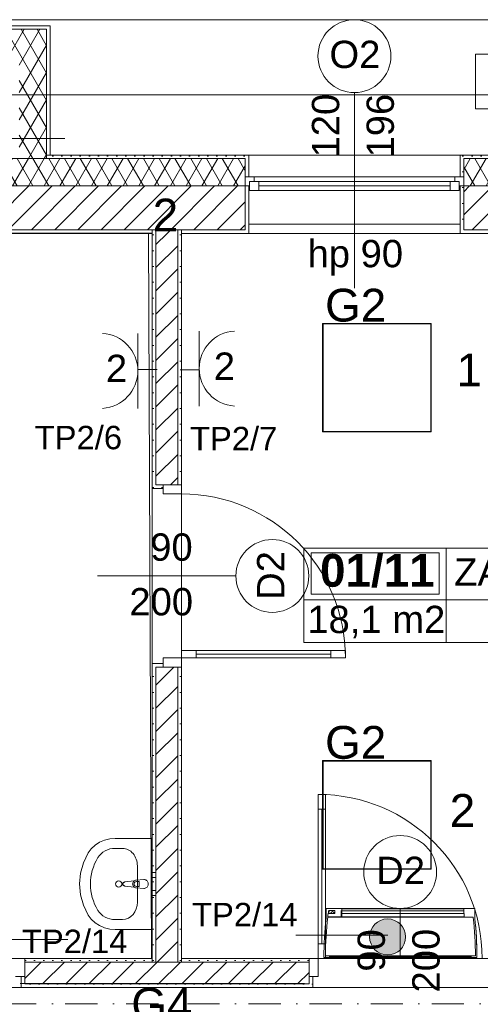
# Model space of a CAD drawing. Header units: millimetres. Extents: x -232602 to -175679, y -119570 to -82350.
# Tile 25 of 36: x -208324 to -205797, y -96239 to -90834. Entities that reach past the tile are written whole.
import ezdxf
from ezdxf.xclip import XClip

# ---------------------------------------------------------------- set-up
doc = ezdxf.new("R2010")
doc.units = ezdxf.units.MM
doc.header["$MEASUREMENT"] = 0
doc.header["$XCLIPFRAME"] = 0
doc.linetypes.add('Kropki i Kreski', pattern=[335.138881, 176.388884, -88.194442, 0, -70.555556])
doc.linetypes.add('Kropkowana', pattern=[317.499995, 0, -317.499995])
doc.layers.add('2D - Rysunki i Obrazki', color=7, linetype='Continuous')
for name, color, linetype, lineweight in [('PT_ELE_4_6_0_Nr_pióra__37', 37, 'Continuous', 18), ('PT_ELE_4_6_DLX_BLD0_LUMKEY_IDX_Nr_pióra__6', 6, 'Continuous', 18), ('PT_ELE_4_6_DLX_BLD0_LUMKEY_IDX_Nr_pióra__7', 7, 'Continuous', 18), ('PT_ELE_4_6_DLX_BLD1_LUM_Nr_pióra__5', 5, 'Continuous', 18), ('PT_ELE_4_6_DLX_BLD1_LUMKEY_IDX_Nr_pióra__3', 3, 'Continuous', 18), ('PT_ELE_4_6_E- Schemat - Szyny L1.L2.L3_Nr_pióra__7', 7, 'Continuous', 18), ('PT_ELE_4_6_Elementy Modelu - Strefy_Nr_pióra__251', 251, 'Continuous', 18), ('PT_ELE_4_6_Elementy Modelu - Strefy_Nr_pióra__254', 254, 'Continuous', 18), ('PT_ELE_4_6_gniazda el._Nr_pióra__6', 6, 'Continuous', 18), ('PT_ELE_4_6_IS_KLIM_urządzenia_Nr_pióra__33', 33, 'Continuous', 18), ('PT_ELE_4_6_Konstrukcja - Stropy_Nr_pióra__255', 255, 'Continuous', 18), ('PT_ELE_4_6_Konstrukcja - Stropy_Nr_pióra__7', 7, 'Continuous', 18), ('PT_ELE_4_6_Konstrukcja - Słupy_Nr_pióra__171', 171, 'Continuous', 18), ('PT_ELE_4_6_Konstrukcja - Słupy_Nr_pióra__7', 7, 'Continuous', 18), ('PT_ELE_4_6_Konstrukcja - Słupy_Nr_pióra__9', 9, 'Continuous', 18), ('PT_ELE_4_6_Konstrukcja - Ściany zew_Nr_pióra__250', 250, 'Continuous', 18), ('PT_ELE_4_6_Konstrukcja - Ściany zew_Nr_pióra__251', 251, 'Continuous', 18), ('PT_ELE_4_6_Konstrukcja - Ściany zew_Nr_pióra__252', 252, 'Continuous', 18), ('PT_ELE_4_6_Konstrukcja - Ściany zew_Nr_pióra__7', 7, 'Continuous', 18), ('PT_ELE_4_6_Oświetlenie_Nr_pióra__6', 6, 'Continuous', 18), ('PT_ELE_4_6_Wnętrze - Umeblowanie_Nr_pióra__9', 9, 'Continuous', 18), ('PT_ELE_4_6_zagospodarowanie_Nr_pióra__7', 7, 'Continuous', 18)]:
    doc.layers.add(name, color=color, linetype=linetype, lineweight=lineweight)
doc.layers.add('PT_ELE_4_6_DLX_BLD1_CONT_Nr_pióra__8', color=7, linetype='Continuous', lineweight=18, true_color=0x969696)
doc.layers.add('PT_ELE_4_6_DLX_BLD1_RESKEY_IDX_Nr_pióra__13', color=7, linetype='Continuous', lineweight=18, true_color=0x707070)
doc.styles.add('STYL_AUTOMATYCZNY_1', font='arial.ttf')
doc.styles.add('STYL_AUTOMATYCZNY_3', font='arial.ttf')
pattern_1 = [(0, (-96416.83, -0.008), (0, 86.60254), [0, -50]), (0, (-96391.83, 43.29), (0, 86.60254), [0, -50])]
pattern_2 = [(45, (-96416.83, -0.008), (-63.63961, 63.63961), [])]
pattern_3 = [(60, (-96416.83, -0.008), (-64.951905, 37.5), []), (120, (-96416.83, -0.008), (64.951905, 37.5), [])]

# ---------------------------------------------------------------- blocks, each defined once
blk = doc.blocks.new('Rysunek_1_6', base_point=(-200661.4, -99449.8))
at = {"layer": 'PT_ELE_4_6_gniazda el._Nr_pióra__6', "linetype": 'Continuous', "lineweight": 18}
blk.add_hatch(color=6, dxfattribs=at).paths.add_polyline_path([(-206206.3, -95868.8, 1), (-206403.9, -95868.8, 1)])
at = {"layer": 'PT_ELE_4_6_Konstrukcja - Słupy_Nr_pióra__9', "linetype": 'Continuous', "lineweight": 18}
h = blk.add_hatch(dxfattribs=at)
h.set_pattern_fill('IZOLACJA_MIĘKKA_0006', color=9, style=0, pattern_type=2)
h.set_pattern_definition(pattern_3)
h.paths.add_polyline_path([(-208716.3, -91596.6), (-208686.3, -91596.6), (-208566.3, -91596.6), (-208566.3, -91036.6), (-208326.3, -91036.6), (-208326.3, -91596.6), (-208176.3, -91596.6), (-208176.3, -90886.6), (-208716.3, -90886.6)])
at = {"layer": 'PT_ELE_4_6_Konstrukcja - Ściany zew_Nr_pióra__252', "linetype": 'Continuous', "lineweight": 18}
h = blk.add_hatch(dxfattribs=at)
h.set_pattern_fill('IZOLACJA_MIĘKKA_0006', color=252, style=0, pattern_type=2)
h.set_pattern_definition(pattern_3)
h.paths.add_polyline_path([(-208686.3, -91746.6), (-207087.2, -91746.6), (-207087.2, -91596.6), (-208686.3, -91596.6)])
h = blk.add_hatch(dxfattribs=at)
h.set_pattern_fill('TYNK_0006', color=252, style=0, pattern_type=2)
h.set_pattern_definition(pattern_1)
h.paths.add_polyline_path([(-208176.3, -91576.6), (-208176.3, -91596.6), (-207087.2, -91596.6), (-207087.2, -91576.6)])
h = blk.add_hatch(dxfattribs=at)
h.set_pattern_fill('TYNK_0006', color=252, style=0, pattern_type=2)
h.set_pattern_definition(pattern_1)
h.paths.add_polyline_path([(-207087.2, -91576.6), (-207087.2, -91696.6), (-207067.2, -91696.6), (-207067.2, -91576.6)])
h = blk.add_hatch(dxfattribs=at)
h.set_pattern_fill('TYNK_0006', color=252, style=0, pattern_type=2)
h.set_pattern_definition(pattern_1)
h.paths.add_polyline_path([(-205907.2, -91576.6), (-205907.2, -91696.6), (-205887.2, -91696.6), (-205887.2, -91576.6)])
h = blk.add_hatch(dxfattribs=at)
h.set_pattern_fill('TYNK_0006', color=252, style=0, pattern_type=2)
h.set_pattern_definition(pattern_1)
h.paths.add_polyline_path([(-204706.3, -91576.6), (-205887.2, -91576.6), (-205887.2, -91596.6), (-204706.3, -91596.6)])
h = blk.add_hatch(dxfattribs=at)
h.set_pattern_fill('IZOLACJA_MIĘKKA_0006', color=252, style=0, pattern_type=2)
h.set_pattern_definition(pattern_3)
h.paths.add_polyline_path([(-205887.2, -91746.6), (-204706.3, -91746.6), (-204706.3, -91596.6), (-205887.2, -91596.6)])
h = blk.add_hatch(dxfattribs=at)
h.set_pattern_fill('BLOCZKI_CERAMICZNE_0006', color=252, style=0, pattern_type=2)
h.set_pattern_definition(pattern_2)
h.paths.add_polyline_path([(-207087.2, -91746.6), (-208686.3, -91746.6), (-208686.3, -91986.6), (-207087.2, -91986.6)])
h = blk.add_hatch(dxfattribs=at)
h.set_pattern_fill('TYNK_0006', color=252, style=0, pattern_type=2)
h.set_pattern_definition(pattern_1)
h.paths.add_polyline_path([(-207087.2, -91746.6), (-207087.2, -92006.6), (-207067.2, -92006.6), (-207067.2, -91746.6)])
h = blk.add_hatch(dxfattribs=at)
h.set_pattern_fill('TYNK_0006', color=252, style=0, pattern_type=2)
h.set_pattern_definition(pattern_1)
h.paths.add_polyline_path([(-205907.2, -91746.6), (-205907.2, -92006.6), (-205887.2, -92006.6), (-205887.2, -91746.6)])
h = blk.add_hatch(dxfattribs=at)
h.set_pattern_fill('BLOCZKI_CERAMICZNE_0006', color=252, style=0, pattern_type=2)
h.set_pattern_definition(pattern_2)
h.paths.add_polyline_path([(-204706.3, -91746.6), (-205887.2, -91746.6), (-205887.2, -91986.6), (-204706.3, -91986.6)])
h = blk.add_hatch(dxfattribs=at)
h.set_pattern_fill('TYNK_0006', color=252, style=0, pattern_type=2)
h.set_pattern_definition(pattern_1)
h.paths.add_polyline_path([(-207596.3, -91986.6), (-208686.3, -91986.6), (-208686.3, -92006.6), (-207596.3, -92006.6)])
h = blk.add_hatch(dxfattribs=at)
h.set_pattern_fill('TYNK_0006', color=252, style=0, pattern_type=2)
h.set_pattern_definition(pattern_1)
h.paths.add_polyline_path([(-207596.3, -92006.6), (-207576.3, -92006.6), (-207576.3, -91986.6), (-207596.3, -91986.6)])
h = blk.add_hatch(dxfattribs=at)
h.set_pattern_fill('BLOCZKI_CERAMICZNE_0006', color=252, style=0, pattern_type=2)
h.set_pattern_definition(pattern_2)
h.paths.add_polyline_path([(-207576.3, -92006.6), (-207456.3, -92006.6), (-207456.3, -91986.6), (-207576.3, -91986.6)])
h = blk.add_hatch(dxfattribs=at)
h.set_pattern_fill('TYNK_0006', color=252, style=0, pattern_type=2)
h.set_pattern_definition(pattern_1)
h.paths.add_polyline_path([(-207456.3, -92006.6), (-207436.3, -92006.6), (-207436.3, -91986.6), (-207456.3, -91986.6)])
h = blk.add_hatch(dxfattribs=at)
h.set_pattern_fill('TYNK_0006', color=252, style=0, pattern_type=2)
h.set_pattern_definition(pattern_1)
h.paths.add_polyline_path([(-207087.2, -91986.6), (-207436.3, -91986.6), (-207436.3, -92006.6), (-207087.2, -92006.6)])
h = blk.add_hatch(dxfattribs=at)
h.set_pattern_fill('TYNK_0006', color=252, style=0, pattern_type=2)
h.set_pattern_definition(pattern_1)
h.paths.add_polyline_path([(-204706.3, -91986.6), (-205887.2, -91986.6), (-205887.2, -92006.6), (-204706.3, -92006.6)])
h = blk.add_hatch(dxfattribs=at)
h.set_pattern_fill('TYNK_0006', color=252, style=0, pattern_type=2)
h.set_pattern_definition(pattern_1)
h.paths.add_polyline_path([(-207596.3, -92006.6), (-207596.3, -93387.1), (-207576.3, -93387.1), (-207576.3, -92006.6)])
h = blk.add_hatch(dxfattribs=at)
h.set_pattern_fill('BLOCZKI_CERAMICZNE_0006', color=252, style=0, pattern_type=2)
h.set_pattern_definition(pattern_2)
h.paths.add_polyline_path([(-207456.3, -92006.6), (-207576.3, -92006.6), (-207576.3, -93387.1), (-207456.3, -93387.1)])
h = blk.add_hatch(dxfattribs=at)
h.set_pattern_fill('TYNK_0006', color=252, style=0, pattern_type=2)
h.set_pattern_definition(pattern_1)
h.paths.add_polyline_path([(-207456.3, -92006.6), (-207456.3, -93387.1), (-207436.3, -93387.1), (-207436.3, -92006.6)])
h = blk.add_hatch(dxfattribs=at)
h.set_pattern_fill('TYNK_0006', color=252, style=0, pattern_type=2)
h.set_pattern_definition(pattern_1)
h.paths.add_polyline_path([(-207596.3, -93407.1), (-207536.3, -93407.1), (-207536.3, -93387.1), (-207596.3, -93387.1)])
h = blk.add_hatch(dxfattribs=at)
h.set_pattern_fill('TYNK_0006', color=252, style=0, pattern_type=2)
h.set_pattern_definition(pattern_1)
h.paths.add_polyline_path([(-207596.3, -94387.1), (-207536.3, -94387.1), (-207536.3, -94367.1), (-207596.3, -94367.1)])
h = blk.add_hatch(dxfattribs=at)
h.set_pattern_fill('TYNK_0006', color=252, style=0, pattern_type=2)
h.set_pattern_definition(pattern_1)
h.paths.add_polyline_path([(-207596.3, -95986.6), (-207576.3, -95986.6), (-207576.3, -94387.1), (-207596.3, -94387.1)])
h = blk.add_hatch(dxfattribs=at)
h.set_pattern_fill('BLOCZKI_CERAMICZNE_0006', color=252, style=0, pattern_type=2)
h.set_pattern_definition(pattern_2)
h.paths.add_polyline_path([(-207576.3, -94387.1), (-207576.3, -95986.6), (-207456.3, -95986.6), (-207456.3, -94387.1)])
h = blk.add_hatch(dxfattribs=at)
h.set_pattern_fill('TYNK_0006', color=252, style=0, pattern_type=2)
h.set_pattern_definition(pattern_1)
h.paths.add_polyline_path([(-207456.3, -94387.1), (-207456.3, -95986.6), (-207436.3, -95986.6), (-207436.3, -94387.1)])
h = blk.add_hatch(dxfattribs=at)
h.set_pattern_fill('TYNK_0006', color=252, style=0, pattern_type=2)
h.set_pattern_definition(pattern_1)
h.paths.add_polyline_path([(-208296.3, -96006.6), (-207596.3, -96006.6), (-207596.3, -95986.6), (-208296.3, -95986.6)])
h = blk.add_hatch(dxfattribs=at)
h.set_pattern_fill('TYNK_0006', color=252, style=0, pattern_type=2)
h.set_pattern_definition(pattern_1)
h.paths.add_polyline_path([(-207596.3, -96006.6), (-207576.3, -96006.6), (-207576.3, -95986.6), (-207596.3, -95986.6)])
h = blk.add_hatch(dxfattribs=at)
h.set_pattern_fill('BLOCZKI_CERAMICZNE_0006', color=252, style=0, pattern_type=2)
h.set_pattern_definition(pattern_2)
h.paths.add_polyline_path([(-207576.3, -96006.6), (-207456.3, -96006.6), (-207456.3, -95986.6), (-207576.3, -95986.6)])
h = blk.add_hatch(dxfattribs=at)
h.set_pattern_fill('TYNK_0006', color=252, style=0, pattern_type=2)
h.set_pattern_definition(pattern_1)
h.paths.add_polyline_path([(-207456.3, -96006.6), (-207436.3, -96006.6), (-207436.3, -95986.6), (-207456.3, -95986.6)])
h = blk.add_hatch(dxfattribs=at)
h.set_pattern_fill('TYNK_0006', color=252, style=0, pattern_type=2)
h.set_pattern_definition(pattern_1)
h.paths.add_polyline_path([(-206736.3, -95986.6), (-207436.3, -95986.6), (-207436.3, -96006.6), (-206736.3, -96006.6)])
h = blk.add_hatch(dxfattribs=at)
h.set_pattern_fill('BLOCZKI_CERAMICZNE_0006', color=252, style=0, pattern_type=2)
h.set_pattern_definition(pattern_2)
h.paths.add_polyline_path([(-208296.3, -96126.6), (-206736.3, -96126.6), (-206736.3, -96006.6), (-208296.3, -96006.6)])
h = blk.add_hatch(dxfattribs=at)
h.set_pattern_fill('TYNK_0006', color=252, style=0, pattern_type=2)
h.set_pattern_definition(pattern_1)
h.paths.add_polyline_path([(-208316.3, -96086.6), (-208316.3, -96146.6), (-208296.3, -96146.6), (-208296.3, -96086.6)])
h = blk.add_hatch(dxfattribs=at)
h.set_pattern_fill('TYNK_0006', color=252, style=0, pattern_type=2)
h.set_pattern_definition(pattern_1)
h.paths.add_polyline_path([(-206716.3, -96086.6), (-206736.3, -96086.6), (-206736.3, -96146.6), (-206716.3, -96146.6)])
h = blk.add_hatch(dxfattribs=at)
h.set_pattern_fill('TYNK_0006', color=252, style=0, pattern_type=2)
h.set_pattern_definition(pattern_1)
h.paths.add_polyline_path([(-208296.3, -96146.6), (-206736.3, -96146.6), (-206736.3, -96126.6), (-208296.3, -96126.6)])
at = {"layer": 'PT_ELE_4_6_0_Nr_pióra__37', "color": 37, "linetype": 'Kropki i Kreski', "lineweight": 18}
blk.add_line((-216119.8, -96236.8), (-192486.6, -96236.8), dxfattribs=at)
at = {"layer": 'PT_ELE_4_6_DLX_BLD1_CONT_Nr_pióra__8', "color": 252, "linetype": 'Continuous', "lineweight": 18, "true_color": 0x969696, "flags": 128}
for points in [[(-192126.3, -91246.6), (-218616.3, -91246.6)], [(-207616.3, -92006.3), (-212146.3, -92006.6)], [(-207601.5, -95986.6), (-207616.3, -92006.3)], [(-202886.9, -92006.6), (-207436.3, -92006.6)], [(-207436.3, -92006.6), (-207436.3, -95986.5)], [(-212146.3, -95986.6), (-207601.5, -95986.6)], [(-207436.3, -95986.5), (-202886.9, -95986.6)], [(-192386.3, -96146.6), (-214166.3, -96146.6)]]:
    blk.add_lwpolyline(points, dxfattribs=at)
at = {"layer": 'PT_ELE_4_6_DLX_BLD1_LUM_Nr_pióra__5', "color": 5, "linetype": 'Continuous', "lineweight": 18, "flags": 128}
for points in [[(-206661.6, -93096.6), (-206661.6, -92500.6)], [(-206661.6, -92500.6), (-206661.6, -93096.6)], [(-206661.6, -92500.6), (-206065.6, -92500.6)], [(-206065.6, -92500.6), (-206661.6, -92500.6)], [(-206065.6, -92500.6), (-206661.6, -92500.6)], [(-206661.6, -92500.6), (-206661.6, -93096.6)], [(-206661.6, -93096.6), (-206661.6, -92500.6)], [(-206661.6, -92500.6), (-206065.6, -92500.6)], [(-206068.1, -92503.1), (-206659.1, -92503.1)], [(-206659.1, -92503.1), (-206659.1, -93094.1)], [(-206659.1, -92503.1), (-206068.1, -92503.1)], [(-206659.1, -93094.1), (-206659.1, -92503.1)], [(-206068.1, -93094.1), (-206068.1, -92503.1)], [(-206068.1, -92503.1), (-206068.1, -93094.1)], [(-206065.6, -92500.6), (-206065.6, -93096.6)], [(-206065.6, -93096.6), (-206065.6, -92500.6)], [(-206065.6, -93096.6), (-206065.6, -92500.6)], [(-206065.6, -92500.6), (-206065.6, -93096.6)], [(-206065.6, -93096.6), (-206661.6, -93096.6)], [(-206661.6, -93096.6), (-206065.6, -93096.6)], [(-206661.6, -93096.6), (-206065.6, -93096.6)], [(-206065.6, -93096.6), (-206661.6, -93096.6)], [(-206659.1, -93094.1), (-206068.1, -93094.1)], [(-206068.1, -93094.1), (-206659.1, -93094.1)], [(-206661.6, -95496.6), (-206661.6, -94900.6)], [(-206661.6, -94900.6), (-206661.6, -95496.6)], [(-206661.6, -94900.6), (-206065.6, -94900.6)], [(-206065.6, -94900.6), (-206661.6, -94900.6)], [(-206065.6, -94900.6), (-206661.6, -94900.6)], [(-206661.6, -94900.6), (-206661.6, -95496.6)], [(-206661.6, -95496.6), (-206661.6, -94900.6)], [(-206661.6, -94900.6), (-206065.6, -94900.6)], [(-206068.1, -94903.1), (-206659.1, -94903.1)], [(-206659.1, -94903.1), (-206659.1, -95494.1)], [(-206659.1, -94903.1), (-206068.1, -94903.1)], [(-206659.1, -95494.1), (-206659.1, -94903.1)], [(-206068.1, -95494.1), (-206068.1, -94903.1)], [(-206068.1, -94903.1), (-206068.1, -95494.1)], [(-206065.6, -94900.6), (-206065.6, -95496.6)], [(-206065.6, -95496.6), (-206065.6, -94900.6)], [(-206065.6, -95496.6), (-206065.6, -94900.6)], [(-206065.6, -94900.6), (-206065.6, -95496.6)], [(-206065.6, -95496.6), (-206661.6, -95496.6)], [(-206661.6, -95496.6), (-206065.6, -95496.6)], [(-206661.6, -95496.6), (-206065.6, -95496.6)], [(-206065.6, -95496.6), (-206661.6, -95496.6)], [(-206659.1, -95494.1), (-206068.1, -95494.1)], [(-206068.1, -95494.1), (-206659.1, -95494.1)]]:
    blk.add_lwpolyline(points, dxfattribs=at)
at = {"layer": 'PT_ELE_4_6_Elementy Modelu - Strefy_Nr_pióra__251', "color": 251, "linetype": 'Continuous', "lineweight": 18}
for p, q in [((-206764.4, -93734.8), (-204123.4, -93734.8)), ((-206764.4, -94253.4), (-206764.4, -93734.8)), ((-206725.3, -93760.7), (-206022.9, -93760.7)), ((-206725.3, -93987), (-206725.3, -93760.7)), ((-206022.9, -93760.7), (-206022.9, -93987)), ((-205983.9, -93734.8), (-205983.9, -94253.4)), ((-206022.9, -93987), (-206725.3, -93987)), ((-206764.4, -94017.7), (-204123.4, -94017.7)), ((-204123.4, -94253.4), (-206764.4, -94253.4))]:
    blk.add_line(p, q, dxfattribs=at)
at = {"layer": 'PT_ELE_4_6_Elementy Modelu - Strefy_Nr_pióra__254', "color": 254, "linetype": 'Continuous', "lineweight": 18, "flags": 128}
for points in [[(-212146.3, -92006.3), (-212146.3, -95986.6), (-207846.3, -95986.6), (-207596.3, -95986.6), (-207596.3, -92006.3)], [(-205322.3, -92006.6), (-207436.3, -92006.6), (-207436.3, -95986.6), (-202886.9, -95986.6), (-202886.9, -92006.6)], [(-206875, -97726.6), (-202006.3, -97726.6), (-192386.3, -97726.6), (-192386.3, -96146.6), (-207846.3, -96146.6), (-210623.2, -96146.6), (-210623.2, -96206.6), (-211423.2, -96206.6), (-211423.2, -96146.6), (-214666.3, -96146.6), (-214666.3, -97726.6)]]:
    blk.add_lwpolyline(points, close=True, dxfattribs=at)
at = {"layer": 'PT_ELE_4_6_gniazda el._Nr_pióra__6', "color": 6, "linetype": 'Continuous', "lineweight": 18}
for p, q in [((-206303.7, -95858.9), (-206809, -95858.9)), ((-208565.8, -95882.6), (-208060.6, -95882.6))]:
    blk.add_line(p, q, dxfattribs=at)
blk.add_circle((-206305.1, -95868.8), 98.8, dxfattribs=at)
at = {"layer": 'PT_ELE_4_6_IS_KLIM_urządzenia_Nr_pióra__33', "color": 33, "linetype": 'Continuous', "lineweight": 18}
for p, q in [((-206643.2, -95766.1), (-206643.2, -95713.3)), ((-206643.2, -95713.3), (-206526, -95713.3)), ((-205886.5, -95715.2), (-206557, -95715.2)), ((-206557, -95715.2), (-206557, -95723.8)), ((-206533.9, -95713.3), (-206049, -95713.3)), ((-206101.4, -95713.3), (-205826.7, -95713.3)), ((-205886.5, -95723.2), (-205886.5, -95715.2)), ((-205826.7, -95765.9), (-205826.7, -95713.3)), ((-205836, -95759.8), (-206633.9, -95759.8)), ((-206632.3, -95758.1), (-206560, -95758.1)), ((-206627.9, -95740.8), (-206625.9, -95723.7)), ((-206594, -95740.8), (-206627.9, -95740.8)), ((-206625.9, -95723.7), (-206594, -95723.7)), ((-206594, -95740.8), (-206594, -95723.7)), ((-206560, -95758.1), (-206560.2, -95724.3)), ((-206557, -95740.4), (-206557, -95725)), ((-206557, -95758.1), (-206557, -95740.4)), ((-206557, -95758.1), (-205886, -95758.1)), ((-205886.2, -95724.8), (-206556.8, -95724.8)), ((-205886.2, -95740.3), (-206556.8, -95740.3)), ((-205886.2, -95740.3), (-205886.2, -95724.8)), ((-205886, -95758.1), (-205886, -95740.4)), ((-206655, -95980.9), (-206632.2, -95981.3)), ((-206646.4, -95972.6), (-205823.5, -95972.6)), ((-206632.2, -95981.3), (-205815, -95981.3)), ((-206625.3, -95975.4), (-205844.6, -95975.4))]:
    blk.add_line(p, q, dxfattribs=at)
for centre, radius, start, end in [((-204679, -95981.3), 1975.9, 173.7426, 179.99), ((-204679, -95981.3), 1967.4, 173.5357, 179.7479), ((-204680.1, -95981.3), 1965.9, 172.4607, 173.4814), ((-206608, -95739), 8.95, 11.6168, 170.4033), ((-207790.9, -95981.3), 1967.4, 6.3826, 6.4643), ((-207790.9, -95981.3), 1967.4, 0.2521, 6.3826), ((-207790.9, -95981.3), 1975.9, 0.3493, 6.2573), ((-207790.9, -95981.3), 1975.9, 359.9984, 6.2573), ((-204679, -95981.3), 1975.9, 179.6757, 179.99), ((-204679, -95981.3), 1975.9, 179.6507, 179.6757), ((-207790.9, -95981.3), 1975.9, 0.3243, 0.3493)]:
    blk.add_arc(centre, radius, start, end, dxfattribs=at)
at = {"layer": 'PT_ELE_4_6_Konstrukcja - Stropy_Nr_pióra__255', "color": 255, "linetype": 'Kropkowana', "lineweight": 18, "flags": 128}
blk.add_lwpolyline([(-192386.3, -92006.6), (-218206.3, -92006.6), (-218206.3, -102826.6), (-208326.3, -102826.6), (-208326.3, -100086.6), (-203885.8, -100086.6), (-203885.8, -102826.6), (-192386.3, -102826.6)], close=True, dxfattribs=at)
at = {"layer": 'PT_ELE_4_6_Konstrukcja - Stropy_Nr_pióra__7', "color": 7, "linetype": 'Continuous', "lineweight": 18, "flags": 128}
blk.add_lwpolyline([(-208856.3, -91476.6), (-208856.3, -90834.3), (-201736.3, -90834.3), (-201736.3, -91476.6)], dxfattribs=at)
at = {"layer": 'PT_ELE_4_6_Konstrukcja - Słupy_Nr_pióra__171', "color": 171, "linetype": 'Continuous', "lineweight": 18}
blk.add_line((-208366.3, -91486.6), (-208076.3, -91486.6), dxfattribs=at)
at = {"layer": 'PT_ELE_4_6_Konstrukcja - Słupy_Nr_pióra__7', "color": 7, "linetype": 'Continuous', "lineweight": 18, "flags": 128}
for points in [[(-208156.3, -91576.6), (-208156.3, -90866.6), (-208736.3, -90866.6), (-208736.3, -91476.6)], [(-208176.3, -91596.6), (-208176.3, -91036.6), (-208176.3, -90886.6), (-208566.3, -90886.6), (-208716.3, -90886.6), (-208716.3, -91596.6)]]:
    blk.add_lwpolyline(points, dxfattribs=at)
at = {"layer": 'PT_ELE_4_6_Konstrukcja - Ściany zew_Nr_pióra__251', "color": 251, "linetype": 'Continuous', "lineweight": 18}
for p, q in [((-206487.2, -91233.8), (-206487.2, -92306.6)), ((-207137.9, -93887.1), (-207896.3, -93887.1)), ((-206236.3, -95712.4), (-206236.3, -95986.6))]:
    blk.add_line(p, q, dxfattribs=at)
at = {"layer": 'PT_ELE_4_6_Konstrukcja - Ściany zew_Nr_pióra__251', "color": 251, "linetype": 'Continuous', "lineweight": 18, "flags": 128}
for points in [[(-206287.2, -91033.8, 1), (-206687.2, -91033.8, 1)], [(-206937.9, -94087.1, 1), (-206937.9, -93687.1, 1)]]:
    blk.add_lwpolyline(points, format="xyb", close=True, dxfattribs=at)
at = {"layer": 'PT_ELE_4_6_Konstrukcja - Ściany zew_Nr_pióra__251', "color": 251, "linetype": 'Continuous', "lineweight": 18}
for start, end in [(0, 180), (180, 0)]:
    blk.add_arc((-206236.3, -95512.4), 200, start, end, dxfattribs=at)
at = {"layer": 'PT_ELE_4_6_Konstrukcja - Ściany zew_Nr_pióra__7', "color": 7, "linetype": 'Continuous', "lineweight": 18}
for p, q in [((-207087.2, -91596.6), (-208686.3, -91596.6)), ((-207087.2, -91576.6), (-207067.2, -91576.6)), ((-207087.2, -91576.6), (-207067.2, -91576.6)), ((-207087.2, -91596.6), (-207087.2, -91696.6)), ((-207067.2, -91696.6), (-207067.2, -91576.6)), ((-207067.2, -91576.6), (-205907.2, -91576.6)), ((-207067.2, -91696.6), (-207067.2, -91576.6)), ((-205907.2, -91696.6), (-205907.2, -91576.6)), ((-205887.2, -91576.6), (-205907.2, -91576.6)), ((-205887.2, -91576.6), (-205907.2, -91576.6)), ((-205907.2, -91696.6), (-205907.2, -91576.6)), ((-204706.3, -91596.6), (-205887.2, -91596.6)), ((-205887.2, -91596.6), (-205887.2, -91696.6)), ((-207087.2, -91696.6), (-207067.2, -91696.6)), ((-207087.2, -91696.6), (-207087.2, -91746.6)), ((-207037.2, -91696.6), (-207087.2, -91696.6)), ((-207087.2, -91696.6), (-207087.2, -91746.6)), ((-207087.2, -91696.6), (-207087.2, -91746.6)), ((-207037.2, -91721.6), (-207037.2, -91696.6)), ((-205937.2, -91696.6), (-207037.2, -91696.6)), ((-205887.2, -91696.6), (-205937.2, -91696.6)), ((-205937.2, -91696.6), (-205937.2, -91721.6)), ((-205887.2, -91696.6), (-205907.2, -91696.6)), ((-205887.2, -91696.6), (-205887.2, -91746.6)), ((-205887.2, -91696.6), (-205887.2, -91746.6)), ((-205887.2, -91696.6), (-205887.2, -91746.6)), ((-207087.2, -91746.6), (-208686.3, -91746.6)), ((-207087.2, -91746.6), (-207067.2, -91746.6)), ((-207087.2, -91986.6), (-207087.2, -91746.6)), ((-207087.2, -91746.6), (-207062.2, -91746.6)), ((-207067.2, -91746.6), (-207067.2, -92006.6)), ((-207067.2, -91746.6), (-207067.2, -92006.6)), ((-207062.2, -91746.6), (-207062.2, -91721.6)), ((-207062.2, -91721.6), (-207037.2, -91721.6)), ((-207012.2, -91721.6), (-207062.2, -91721.6)), ((-207062.2, -91721.6), (-207062.2, -91771.6)), ((-207062.2, -91771.6), (-207012.2, -91771.6)), ((-207012.2, -91771.6), (-207012.2, -91721.6)), ((-205962.2, -91721.6), (-207012.2, -91721.6)), ((-207012.2, -91746.6), (-205962.2, -91746.6)), ((-207012.2, -91771.6), (-205962.2, -91771.6)), ((-207012.2, -91771.6), (-205962.2, -91771.6)), ((-205912.2, -91721.6), (-205962.2, -91721.6)), ((-205962.2, -91721.6), (-205962.2, -91771.6)), ((-205962.2, -91771.6), (-205912.2, -91771.6)), ((-205937.2, -91721.6), (-205912.2, -91721.6)), ((-205912.2, -91721.6), (-205912.2, -91746.6)), ((-205912.2, -91771.6), (-205912.2, -91721.6)), ((-205912.2, -91746.6), (-205887.2, -91746.6)), ((-205907.2, -91746.6), (-205907.2, -92006.6)), ((-205887.2, -91746.6), (-205907.2, -91746.6)), ((-205907.2, -91746.6), (-205907.2, -92006.6)), ((-204706.3, -91746.6), (-205887.2, -91746.6)), ((-205887.2, -91986.6), (-205887.2, -91746.6)), ((-208686.3, -91986.6), (-207596.3, -91986.6)), ((-207596.3, -91986.6), (-207596.3, -92006.6)), ((-207576.3, -91986.6), (-207596.3, -91986.6)), ((-207596.3, -91986.6), (-207596.3, -92006.6)), ((-207576.3, -91986.6), (-207596.3, -91986.6)), ((-207456.3, -91986.6), (-207576.3, -91986.6)), ((-207576.3, -92006.6), (-207576.3, -91986.6)), ((-207456.3, -91986.6), (-207576.3, -91986.6)), ((-207436.3, -91986.6), (-207456.3, -91986.6)), ((-207456.3, -92006.6), (-207456.3, -91986.6)), ((-207436.3, -91986.6), (-207456.3, -91986.6)), ((-207436.3, -92006.6), (-207436.3, -91986.6)), ((-207436.3, -92006.6), (-207436.3, -91986.6)), ((-207436.3, -91986.6), (-207087.2, -91986.6)), ((-207067.2, -91956.6), (-205907.2, -91956.6)), ((-205887.2, -91986.6), (-204706.3, -91986.6)), ((-207576.3, -92006.6), (-207576.3, -93387.1)), ((-207456.3, -93387.1), (-207456.3, -92006.6)), ((-207087.2, -92006.6), (-207067.2, -92006.6)), ((-207087.2, -92006.6), (-207067.2, -92006.6)), ((-205887.2, -92006.6), (-205907.2, -92006.6)), ((-205887.2, -92006.6), (-205907.2, -92006.6)), ((-207596.3, -93387.1), (-207596.3, -93407.1)), ((-207596.3, -93387.1), (-207596.3, -93407.1)), ((-207576.3, -93387.1), (-207536.3, -93387.1)), ((-207536.3, -93387.1), (-207536.3, -93407.1)), ((-207456.3, -93387.1), (-207536.3, -93387.1)), ((-207436.3, -93387.1), (-207536.3, -93387.1)), ((-207536.3, -93387.1), (-207536.3, -93437.1)), ((-207456.3, -93387.1), (-207536.3, -93387.1)), ((-207456.3, -93387.1), (-207536.3, -93387.1)), ((-207436.3, -93387.1), (-207456.3, -93387.1)), ((-207436.3, -93387.1), (-207456.3, -93387.1)), ((-207436.3, -93387.1), (-207456.3, -93387.1)), ((-207436.3, -93437.1), (-207436.3, -93387.1)), ((-207536.3, -93407.1), (-207596.3, -93407.1)), ((-207536.3, -93407.1), (-207596.3, -93407.1)), ((-207536.3, -93437.1), (-207436.3, -93437.1)), ((-207436.3, -94297.1), (-207356.3, -94297.1)), ((-207436.3, -94337.1), (-207436.3, -94297.1)), ((-207356.3, -94297.1), (-207356.3, -94337.1)), ((-206616.3, -94337.1), (-206616.3, -94297.1)), ((-206616.3, -94297.1), (-206536.3, -94297.1)), ((-206536.3, -94297.1), (-206536.3, -94337.1)), ((-207536.3, -94367.1), (-207596.3, -94367.1)), ((-207596.3, -94387.1), (-207596.3, -94367.1)), ((-207596.3, -94387.1), (-207596.3, -94367.1)), ((-207536.3, -94367.1), (-207596.3, -94367.1)), ((-207436.3, -94337.1), (-207536.3, -94337.1)), ((-207536.3, -94337.1), (-207536.3, -94387.1)), ((-207536.3, -94387.1), (-207536.3, -94367.1)), ((-207436.3, -94387.1), (-207436.3, -94337.1)), ((-207356.3, -94337.1), (-207436.3, -94337.1)), ((-206616.3, -94317.1), (-207356.3, -94317.1)), ((-206536.3, -94337.1), (-206616.3, -94337.1)), ((-207576.3, -94387.1), (-207576.3, -95986.6)), ((-207576.3, -94387.1), (-207536.3, -94387.1)), ((-207456.3, -94387.1), (-207536.3, -94387.1)), ((-207536.3, -94387.1), (-207436.3, -94387.1)), ((-207456.3, -94387.1), (-207536.3, -94387.1)), ((-207456.3, -94387.1), (-207536.3, -94387.1)), ((-207456.3, -95986.6), (-207456.3, -94387.1)), ((-207436.3, -94387.1), (-207456.3, -94387.1)), ((-207436.3, -94387.1), (-207456.3, -94387.1)), ((-207436.3, -94387.1), (-207456.3, -94387.1)), ((-206686.3, -95086.6), (-206686.3, -95166.6)), ((-206646.3, -95086.6), (-206686.3, -95086.6)), ((-206646.3, -95166.6), (-206646.3, -95086.6)), ((-206686.3, -95166.6), (-206646.3, -95166.6)), ((-206666.3, -95166.6), (-206666.3, -95906.6)), ((-206646.3, -95906.6), (-206686.3, -95906.6)), ((-206686.3, -95906.6), (-206686.3, -95986.6)), ((-206646.3, -95986.6), (-206646.3, -95906.6)), ((-208296.3, -95986.6), (-208346.3, -95986.6)), ((-208296.3, -95986.6), (-208296.3, -96006.6)), ((-208296.3, -96086.6), (-208296.3, -95986.6)), ((-208296.3, -95986.6), (-208296.3, -96006.6)), ((-208296.3, -95986.6), (-208296.3, -96006.6)), ((-207596.3, -95986.6), (-207596.3, -96006.6)), ((-207596.3, -95986.6), (-207596.3, -96006.6)), ((-207576.3, -95986.6), (-207576.3, -96006.6)), ((-207456.3, -95986.6), (-207456.3, -96006.6)), ((-207436.3, -96006.6), (-207436.3, -95986.6)), ((-207436.3, -96006.6), (-207436.3, -95986.6)), ((-206736.3, -95986.6), (-206736.3, -96006.6)), ((-206736.3, -96086.6), (-206736.3, -95986.6)), ((-206736.3, -95986.6), (-206686.3, -95986.6)), ((-206736.3, -95986.6), (-206736.3, -96006.6)), ((-206736.3, -95986.6), (-206736.3, -96006.6)), ((-206686.3, -95986.6), (-206686.3, -96086.6)), ((-206686.3, -95986.6), (-206646.3, -95986.6)), ((-207596.3, -96006.6), (-208296.3, -96006.6)), ((-208296.3, -96006.6), (-208296.3, -96086.6)), ((-208296.3, -96006.6), (-208296.3, -96086.6)), ((-208296.3, -96006.6), (-208296.3, -96086.6)), ((-207596.3, -96006.6), (-207576.3, -96006.6)), ((-207596.3, -96006.6), (-207576.3, -96006.6)), ((-207576.3, -96006.6), (-207456.3, -96006.6)), ((-207576.3, -96006.6), (-207456.3, -96006.6)), ((-207456.3, -96006.6), (-207436.3, -96006.6)), ((-207456.3, -96006.6), (-207436.3, -96006.6)), ((-206736.3, -96006.6), (-207436.3, -96006.6)), ((-206736.3, -96006.6), (-206736.3, -96086.6)), ((-206736.3, -96006.6), (-206736.3, -96086.6)), ((-206736.3, -96006.6), (-206736.3, -96086.6)), ((-208346.3, -96086.6), (-208296.3, -96086.6)), ((-208316.3, -96086.6), (-208316.3, -96146.6)), ((-208296.3, -96086.6), (-208316.3, -96086.6)), ((-208316.3, -96086.6), (-208316.3, -96146.6)), ((-208296.3, -96126.6), (-208296.3, -96086.6)), ((-206736.3, -96086.6), (-206716.3, -96086.6)), ((-206736.3, -96126.6), (-206736.3, -96086.6)), ((-206686.3, -96086.6), (-206736.3, -96086.6)), ((-206716.3, -96086.6), (-206716.3, -96146.6)), ((-206716.3, -96086.6), (-206716.3, -96146.6)), ((-208321.4, -96123.5), (-206761.4, -96123.5)), ((-208296.3, -96146.6), (-208316.3, -96146.6)), ((-208296.3, -96146.6), (-208316.3, -96146.6)), ((-208296.3, -96126.6), (-206736.3, -96126.6)), ((-206736.3, -96146.6), (-206716.3, -96146.6)), ((-206736.3, -96146.6), (-206716.3, -96146.6))]:
    blk.add_line(p, q, dxfattribs=at)
at = {"layer": 'PT_ELE_4_6_Konstrukcja - Ściany zew_Nr_pióra__7', "color": 7, "linetype": 'Continuous', "lineweight": 18, "flags": 128}
for points in [[(-207087.2, -91576.6), (-208176.3, -91576.6)], [(-204706.3, -91576.6), (-205887.2, -91576.6)], [(-208686.3, -92006.6), (-207596.3, -92006.6)], [(-207596.3, -92006.6), (-207596.3, -93387.1)], [(-207436.3, -93387.1), (-207436.3, -92006.6)], [(-207436.3, -92006.6), (-207087.2, -92006.6)], [(-205887.2, -92006.6), (-204706.3, -92006.6)], [(-207596.3, -94387.1), (-207596.3, -95986.6)], [(-207436.3, -95986.6), (-207436.3, -94387.1)], [(-207596.3, -95986.6), (-208296.3, -95986.6)], [(-206736.3, -95986.6), (-207436.3, -95986.6)], [(-208296.3, -96146.6), (-206736.3, -96146.6)]]:
    blk.add_lwpolyline(points, dxfattribs=at)
for points in [[(-206616.3, -94317.1), (-207356.3, -94317.1), (-207356.3, -94297.1), (-206616.3, -94297.1)], [(-206616.3, -94337.1), (-207356.3, -94337.1), (-207356.3, -94317.1), (-206616.3, -94317.1)], [(-206686.3, -95166.6), (-206686.3, -95906.6), (-206666.3, -95906.6), (-206666.3, -95166.6)], [(-206666.3, -95166.6), (-206666.3, -95906.6), (-206646.3, -95906.6), (-206646.3, -95166.6)]]:
    blk.add_lwpolyline(points, close=True, dxfattribs=at)
at = {"layer": 'PT_ELE_4_6_Konstrukcja - Ściany zew_Nr_pióra__7', "color": 7, "linetype": 'Continuous', "lineweight": 18}
for centre, start in [((-207436.3, -94337.1), 360), ((-206686.3, -95986.6), 0)]:
    blk.add_arc(centre, 900, start, 90, dxfattribs=at)
at = {"layer": 'PT_ELE_4_6_Oświetlenie_Nr_pióra__6', "color": 6, "linetype": 'Continuous', "lineweight": 18}
for p, q in [((-207675.6, -92967.2), (-207675.6, -92555.9)), ((-207339, -92543.2), (-207339, -92954.4)), ((-207675.6, -92753.9), (-207570.4, -92753.9)), ((-207339, -92756.5), (-207444.2, -92756.5))]:
    blk.add_line(p, q, dxfattribs=at)
for centre, start, end in [((-207881.5, -92761.6), 273.376, 86.624), ((-207133.1, -92748.8), 93.376, 266.624)]:
    blk.add_arc(centre, 206, start, end, dxfattribs=at)
at = {"layer": 'PT_ELE_4_6_Wnętrze - Umeblowanie_Nr_pióra__9', "color": 9, "linetype": 'Continuous', "lineweight": 18}
for p, q in [((-207759.2, -95382.5), (-207800, -95382.5)), ((-207678.4, -95677.1), (-207678.4, -95479.1)), ((-207683.2, -95564.5), (-207668.3, -95564.5)), ((-207668.3, -95591.7), (-207683.2, -95591.7)), ((-207668.3, -95564.5), (-207668.3, -95591.7)), ((-207759.2, -95773.8), (-207800, -95773.8))]:
    blk.add_line(p, q, dxfattribs=at)
at = {"layer": 'PT_ELE_4_6_Wnętrze - Umeblowanie_Nr_pióra__9', "color": 9, "linetype": 'Continuous', "lineweight": 18, "flags": 128}
for points in [[(-207596.3, -95328.1), (-207800, -95328.1), (-207829.9, -95330.5), (-207859, -95337.7), (-207886.1, -95349.4), (-207910.5, -95365.2), (-207931.3, -95384.6), (-207948, -95407.1), (-207974.6, -95461.5), (-207990.9, -95519), (-207996.3, -95578.1), (-207990.9, -95637.2), (-207974.6, -95694.8), (-207948, -95749.1), (-207931.3, -95771.6), (-207910.5, -95791), (-207886.1, -95806.9), (-207859, -95818.5), (-207829.9, -95825.7), (-207800, -95828.1), (-207596.3, -95828.1)], [(-207643.4, -95553.1), (-207685.4, -95557.1), (-207688.7, -95557.7), (-207691.9, -95558.8), (-207694.9, -95560.4), (-207747.8, -95567), (-207749.7, -95567.4), (-207751.4, -95568.1), (-207753, -95569.1), (-207754.5, -95570.4), (-207755.7, -95571.8), (-207756.6, -95573.5), (-207757.2, -95575.3), (-207757.6, -95577.2), (-207757.6, -95579.1), (-207757.2, -95580.9), (-207756.6, -95582.7), (-207755.7, -95584.4), (-207754.5, -95585.9), (-207753, -95587.1), (-207751.4, -95588.1), (-207749.7, -95588.8), (-207747.8, -95589.2), (-207694.9, -95595.8), (-207691.9, -95597.4), (-207688.7, -95598.5), (-207685.4, -95599.1), (-207643.4, -95603.1), (-207639.3, -95602.8), (-207635.3, -95601.8), (-207631.5, -95600.1), (-207628, -95597.8), (-207625, -95595), (-207622.5, -95591.8), (-207620.5, -95588.1), (-207619.2, -95584.2), (-207618.5, -95580.2), (-207618.5, -95576), (-207619.2, -95572), (-207620.5, -95568.1), (-207622.5, -95564.4), (-207625, -95561.2), (-207628, -95558.4), (-207631.5, -95556.1), (-207635.3, -95554.5), (-207639.3, -95553.4)], [(-207596.3, -95514.6), (-207596.3, -95541.6), (-207576.3, -95541.6), (-207576.3, -95514.6)], [(-207596.3, -95614.6), (-207596.3, -95641.6), (-207576.3, -95641.6), (-207576.3, -95614.6)]]:
    blk.add_lwpolyline(points, close=True, dxfattribs=at)
at = {"layer": 'PT_ELE_4_6_Wnętrze - Umeblowanie_Nr_pióra__9', "color": 9, "linetype": 'Continuous', "lineweight": 18}
blk.add_circle((-207780.5, -95578.1), 17.5, dxfattribs=at)
for centre, radius, start, end in [((-207683.5, -95578.1), 21.1, 122.771, 237.229), ((-207683.2, -95578.1), 13.6, 90, 270)]:
    blk.add_arc(centre, radius, start, end, dxfattribs=at)
for centre, major_axis, ratio, start_param, end_param in [((-207800, -95479.1), (107.7, 0), 0.896739, 1.570796, 2.644618), ((-207759.2, -95479.2), (0, -96.7), 0.835889, 1.570796, 3.141593), ((-207596.3, -95578.1), (339.4, 0), 0.896739, 2.644618, 3.638567), ((-207759.2, -95677), (0, -96.7), 0.835889, 0, 1.570796), ((-207800, -95677.2), (107.7, 0), 0.896739, 3.638567, 4.712389)]:
    blk.add_ellipse(centre, major_axis=major_axis, ratio=ratio, start_param=start_param, end_param=end_param, dxfattribs=at)
at = {"layer": 'PT_ELE_4_6_zagospodarowanie_Nr_pióra__7', "color": 7, "linetype": 'Continuous', "lineweight": 18, "flags": 128}
blk.add_lwpolyline([(-205322.3, -92033.2), (-205322.3, -91323.2), (-205822.3, -91323.2), (-205822.3, -91073.2), (-205822.3, -91023.2), (-205322.3, -91023.2), (-205322.3, -91323.2)], dxfattribs=at)
at = {"layer": 'PT_ELE_4_6_DLX_BLD0_LUMKEY_IDX_Nr_pióra__6', "color": 6, "linetype": 'Continuous', "lineweight": 18, "char_height": 150, "attachment_point": 7, "style": 'STYL_AUTOMATYCZNY_1'}
for insert in [(-207850.9, -92822.9), (-207258.8, -92810.8)]:
    blk.add_mtext('\\A1;{\\pql;\\fArial|b0|i0|c238|p0;\\W1.000000;2}', dxfattribs=dict(at, insert=insert))
at = {"layer": 'PT_ELE_4_6_DLX_BLD0_LUMKEY_IDX_Nr_pióra__7', "color": 7, "linetype": 'Continuous', "lineweight": 18, "char_height": 180, "attachment_point": 7, "style": 'STYL_AUTOMATYCZNY_1'}
for s, insert in [('\\A1;{\\pql;\\fArial|b0|i0|c238|p0;\\W1.000000;1}', (-205927.2, -92846.4)), ('\\A1;{\\pql;\\fArial|b0|i0|c238|p0;\\W1.000000;2}', (-205964.5, -95264.5))]:
    blk.add_mtext(s, dxfattribs=dict(at, insert=insert))
at = {"layer": 'PT_ELE_4_6_DLX_BLD1_LUMKEY_IDX_Nr_pióra__3', "color": 3, "linetype": 'Continuous', "lineweight": 18, "char_height": 180, "attachment_point": 7, "style": 'STYL_AUTOMATYCZNY_1'}
for s, insert in [('\\A1;{\\pql;\\fArial|b0|i0|c238|p0;\\W1.000000;G2}', (-206648.3, -92493.4)), ('\\A1;{\\pql;\\fArial|b0|i0|c238|p0;\\W1.000000;G2}', (-206648.3, -94893.4)), ('\\A1;{\\pql;\\fArial|b0|i0|c238|p0;\\W1.000000;G4}', (-207711.5, -96330.9))]:
    blk.add_mtext(s, dxfattribs=dict(at, insert=insert))
at = {"layer": 'PT_ELE_4_6_DLX_BLD1_RESKEY_IDX_Nr_pióra__13', "color": 8, "linetype": 'Continuous', "lineweight": 18, "true_color": 0x707070, "insert": (-207594.1, -91996.1), "char_height": 180, "attachment_point": 7, "style": 'STYL_AUTOMATYCZNY_1'}
blk.add_mtext('\\A1;{\\pql;\\fArial|b0|i0|c238|p0;\\W1.000000;2}', dxfattribs=at)
at = {"layer": 'PT_ELE_4_6_E- Schemat - Szyny L1.L2.L3_Nr_pióra__7', "color": 7, "linetype": 'Continuous', "lineweight": 18, "char_height": 128.571, "attachment_point": 7, "style": 'STYL_AUTOMATYCZNY_1'}
for s, insert in [('\\A1;{\\pql;\\fArial|b0|i0|c238|p0;\\W1.000000;TP2/6}', (-208241.4, -93193.6)), ('\\A1;{\\pql;\\fArial|b0|i0|c238|p0;\\W1.000000;TP2/7}', (-207389.3, -93199.3)), ('\\A1;{\\pql;\\fArial|b0|i0|c238|p0;\\W1.000000;TP2/14}', (-207378.3, -95812.3)), ('\\A1;{\\pql;\\fArial|b0|i0|c238|p0;\\W1.000000;TP2/14}', (-208311.9, -95959.4))]:
    blk.add_mtext(s, dxfattribs=dict(at, insert=insert))
at = {"layer": 'PT_ELE_4_6_Elementy Modelu - Strefy_Nr_pióra__251', "color": 251, "linetype": 'Continuous', "lineweight": 18, "attachment_point": 4}
for s, insert, char_height, style in [('\\A1;{\\pql;\\fArial|b1|i0|c238|p0;\\W1.000000;01/11}', (-206676.2, -93859.1), 180, 'STYL_AUTOMATYCZNY_3'), ('\\A1;{\\pql;\\fArial|b0|i0|c238|p0;\\W1.000000;ZASTEPCA PROK.}', (-205939.6, -93865.9), 150, 'STYL_AUTOMATYCZNY_1'), ('\\A1;{\\pql;\\fArial|b0|i0|c238|p0;\\W1.000000;18,1 m2}', (-206745.8, -94140), 150, 'STYL_AUTOMATYCZNY_1')]:
    blk.add_mtext(s, dxfattribs=dict(at, insert=insert, char_height=char_height, style=style))
at = {"layer": 'PT_ELE_4_6_Konstrukcja - Ściany zew_Nr_pióra__250', "color": 250, "linetype": 'Continuous', "lineweight": 18, "char_height": 99, "attachment_point": 7, "rotation": 90, "style": 'STYL_AUTOMATYCZNY_1'}
for insert in [(-206404.1, -95835), (-206104.1, -95830.3)]:
    blk.add_mtext('\\A1;{\\pql;\\fArial|b0|i0|c238|p0;\\W1.000000; }', dxfattribs=dict(at, insert=insert))
at = {"layer": 'PT_ELE_4_6_Konstrukcja - Ściany zew_Nr_pióra__251', "color": 251, "linetype": 'Continuous', "lineweight": 18, "char_height": 150, "attachment_point": 7, "style": 'STYL_AUTOMATYCZNY_1'}
for s, insert in [('\\A1;{\\pql;\\pt0;\\fArial|b0|i0|c238|p0;\\W1.000000;90}', (-207607.7, -93805.7)), ('\\A1;{\\pql;\\pt0;\\fArial|b0|i0|c238|p0;\\W1.000000;200}', (-207722.1, -94105.7)), ('\\A1;{\\pql;\\fArial|b0|i0|c238|p0;\\W1.000000;D2}', (-206367.8, -95578.5))]:
    blk.add_mtext(s, dxfattribs=dict(at, insert=insert))
at = {"layer": 'PT_ELE_4_6_Konstrukcja - Ściany zew_Nr_pióra__251', "color": 251, "linetype": 'Continuous', "lineweight": 18, "char_height": 150, "attachment_point": 7, "rotation": 90, "style": 'STYL_AUTOMATYCZNY_1'}
for s, insert in [('\\A1;{\\pql;\\pt0;\\fArial|b0|i0|c238|p0;\\W1.000000;D2}', (-206871.8, -94018.6)), ('\\A1;{\\pql;\\fArial|b0|i0|c238|p0;\\W1.000000;90}', (-206317.8, -96059.4)), ('\\A1;{\\pql;\\fArial|b0|i0|c238|p0;\\W1.000000;200}', (-206017.8, -96173.8))]:
    blk.add_mtext(s, dxfattribs=dict(at, insert=insert))
at = {"layer": 'PT_ELE_4_6_Konstrukcja - Ściany zew_Nr_pióra__7', "color": 7, "linetype": 'Continuous', "lineweight": 18, "char_height": 150, "attachment_point": 7, "style": 'STYL_AUTOMATYCZNY_1'}
for s, insert in [('\\A1;{\\pql;\\pt0;\\fArial|b0|i0|c238|p0;\\W1.000000;O2}', (-206624.4, -91101.4)), ('\\A1;{\\pql;\\pt0;\\fArial|b0|i0|c238|p0;\\W1.000000;hp 90}', (-206744.6, -92238))]:
    blk.add_mtext(s, dxfattribs=dict(at, insert=insert))
at = {"layer": 'PT_ELE_4_6_Konstrukcja - Ściany zew_Nr_pióra__7', "color": 7, "linetype": 'Continuous', "lineweight": 18, "char_height": 150, "attachment_point": 7, "rotation": 90, "style": 'STYL_AUTOMATYCZNY_1'}
for s, insert in [('\\A1;{\\pql;\\pt0;\\fArial|b0|i0|c238|p0;\\W1.000000;120}', (-206568.6, -91590.2)), ('\\A1;{\\pql;\\pt0;\\fArial|b0|i0|c238|p0;\\W1.000000;196}', (-206268.6, -91590.2))]:
    blk.add_mtext(s, dxfattribs=dict(at, insert=insert))

msp = doc.modelspace()

# ---------------------------------------------------------------- block references
at = {"layer": '2D - Rysunki i Obrazki', "color": 253, "linetype": 'Continuous', "lineweight": 18, "true_color": 0xaaaaaa}
ref = msp.add_blockref('Rysunek_1_6', (-200661.4, -99449.8), dxfattribs=at)
XClip(ref).set_block_clipping_path([(-225643.694101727, -116549.9316383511), (-175679.1071871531, -82349.5969288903)])

doc.saveas('drawing.dxf')
